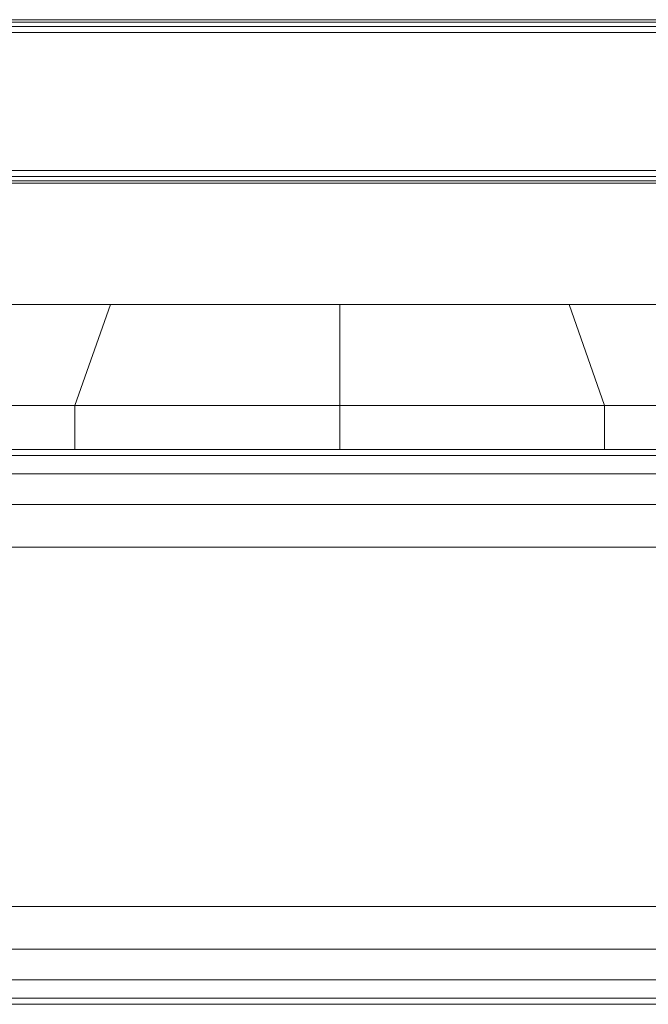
# Model space of a CAD drawing. Header units: millimetres. Extents: x 1 to 3476, y -521 to 159.
# Tile 54 of 130: x 1726 to 1754, y 108 to 152. Entities that reach past the tile are written whole.
import ezdxf

# ---------------------------------------------------------------- set-up
doc = ezdxf.new("R2010")
doc.units = ezdxf.units.MM
doc.layers.add('VG491211CA_dwg', color=8, linetype='Continuous', lineweight=9)

# ---------------------------------------------------------------- blocks, each defined once
blk = doc.blocks.new('VG491211CA_dwg-300031-Północ')
at = {"color": 18, "lineweight": 9}
for p, q in [((-201.079, 151.454), (-131.337, 151.454)), ((-131.449, 151.566), (-200.966, 151.566)), ((-201.529, 151.004), (-130.887, 151.004)), ((-201.266, 151.266), (-131.149, 151.266)), ((-130.887, 144.9), (-201.529, 144.9)), ((-131.149, 144.638), (-201.266, 144.638)), ((-131.337, 144.45), (-201.079, 144.45)), ((-200.966, 144.338), (-131.449, 144.338)), ((-186.338, 138.977), (-176.591, 138.977)), ((-176.591, 138.977), (-178.159, 134.525)), ((-176.591, 138.977), (-166.453, 138.977)), ((-166.453, 138.977), (-156.316, 138.977)), ((-166.453, 138.977), (-166.453, 134.525)), ((-156.316, 138.977), (-146.569, 138.977)), ((-156.316, 138.977), (-154.748, 134.525)), ((-189.414, 134.525), (-178.159, 134.525)), ((-178.159, 134.525), (-166.453, 134.525)), ((-178.159, 134.525), (-178.159, 132.579)), ((-166.453, 134.525), (-154.748, 134.525)), ((-166.453, 134.525), (-166.453, 132.579)), ((-154.748, 134.525), (-143.492, 134.525)), ((-154.748, 134.525), (-154.748, 132.579)), ((-5.067, 132.579), (-903.786, 132.579)), ((-5.067, 132.309), (-903.786, 132.309)), ((-903.786, 131.499), (-5.067, 131.499)), ((-903.786, 130.149), (-5.067, 130.149)), ((-903.786, 128.259), (-5.067, 128.259)), ((-5.067, 112.381), (-903.786, 112.381)), ((-5.067, 110.491), (-903.786, 110.491)), ((-903.786, 109.141), (-5.067, 109.141)), ((-903.786, 108.331), (-5.067, 108.331)), ((-903.786, 108.061), (-5.067, 108.061))]:
    blk.add_line(p, q, dxfattribs=at)

msp = doc.modelspace()

# ---------------------------------------------------------------- block references
at = {"layer": 'VG491211CA_dwg', "color": 18}
msp.add_blockref('VG491211CA_dwg-300031-Północ', (1906.949, 0), dxfattribs=at)

doc.saveas('drawing.dxf')
